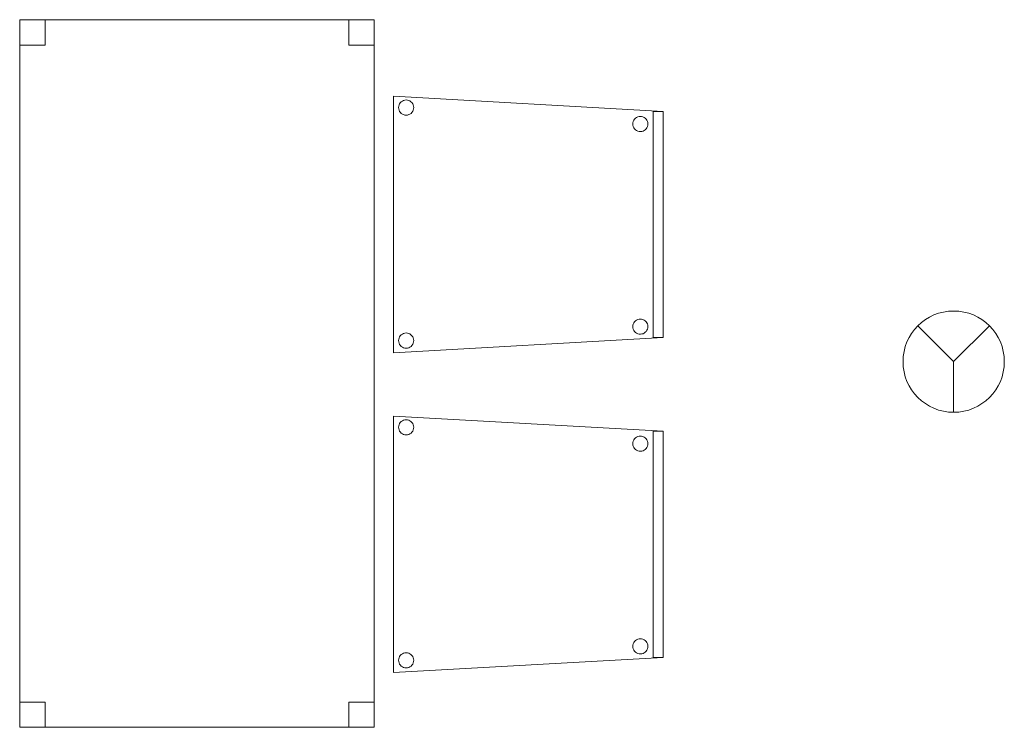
# Model space of a CAD drawing. Header units: metres. Extents: x 391.1 to 427.5, y 12.8 to 28.9.
# Tile 16 of 41: x 400.8 to 402.7, y 20.1 to 21.5. Entities that reach past the tile are written whole.
import ezdxf

# ---------------------------------------------------------------- set-up
doc = ezdxf.new("R2010")
doc.units = ezdxf.units.M
for name, color, linetype, lineweight in [('02_MOBILIARIO', 7, 'Continuous', 18), ('A-DETL-____-MBND', 7, 'Continuous', 18), ('A-DETL-GENF-OTLN', 7, 'Continuous', 18)]:
    doc.layers.add(name, color=color, linetype=linetype, lineweight=lineweight)

# ---------------------------------------------------------------- blocks, each defined once
blk = doc.blocks.new('Family - Cadira confident_PA-152156-03_PCI_P0A')
at = {"layer": 'A-DETL-____-MBND', "color": 253, "true_color": 0xaaaaaa}
for p, q in [((0, 0.5065), (0.5326, 0.4765)), ((0, 0), (0, 0.5065)), ((0.5326, 0.4765), (0, 0.5065)), ((0, 0.5065), (0, 0)), ((0.0102, 0.4842), (0.0104, 0.4868)), ((0.0104, 0.4868), (0.0102, 0.4842)), ((0.0104, 0.4868), (0.011, 0.4893)), ((0.011, 0.4893), (0.0104, 0.4868)), ((0.011, 0.4893), (0.0121, 0.4916)), ((0.0121, 0.4916), (0.011, 0.4893)), ((0.0121, 0.4916), (0.0136, 0.4938)), ((0.0136, 0.4938), (0.0121, 0.4916)), ((0.0136, 0.4938), (0.0154, 0.4956)), ((0.0154, 0.4956), (0.0136, 0.4938)), ((0.0154, 0.4956), (0.0176, 0.4971)), ((0.0176, 0.4971), (0.0154, 0.4956)), ((0.0176, 0.4971), (0.0199, 0.4982)), ((0.0199, 0.4982), (0.0176, 0.4971)), ((0.0199, 0.4982), (0.0224, 0.4989)), ((0.0224, 0.4989), (0.0199, 0.4982)), ((0.0224, 0.4989), (0.025, 0.4992)), ((0.025, 0.4992), (0.0224, 0.4989)), ((0.025, 0.4992), (0.0276, 0.4989)), ((0.0276, 0.4989), (0.025, 0.4992)), ((0.0276, 0.4989), (0.0301, 0.4983)), ((0.0301, 0.4983), (0.0276, 0.4989)), ((0.0301, 0.4983), (0.0325, 0.4972)), ((0.0325, 0.4972), (0.0301, 0.4983)), ((0.0325, 0.4972), (0.0346, 0.4957)), ((0.0346, 0.4957), (0.0325, 0.4972)), ((0.0346, 0.4957), (0.0365, 0.4939)), ((0.0365, 0.4939), (0.0346, 0.4957)), ((0.0365, 0.4939), (0.038, 0.4918)), ((0.038, 0.4918), (0.0365, 0.4939)), ((0.038, 0.4918), (0.0391, 0.4894)), ((0.0391, 0.4894), (0.038, 0.4918)), ((0.0391, 0.4894), (0.0398, 0.4869)), ((0.0398, 0.4869), (0.0391, 0.4894)), ((0.0398, 0.4869), (0.04, 0.4843)), ((0.04, 0.4843), (0.0398, 0.4869)), ((0.0104, 0.4816), (0.0102, 0.4842)), ((0.0102, 0.4842), (0.0104, 0.4816)), ((0.0111, 0.4791), (0.0104, 0.4816)), ((0.0104, 0.4816), (0.0111, 0.4791)), ((0.0122, 0.4767), (0.0111, 0.4791)), ((0.0111, 0.4791), (0.0122, 0.4767)), ((0.0137, 0.4746), (0.0122, 0.4767)), ((0.0122, 0.4767), (0.0137, 0.4746)), ((0.0155, 0.4727), (0.0137, 0.4746)), ((0.0137, 0.4746), (0.0155, 0.4727)), ((0.0177, 0.4713), (0.0155, 0.4727)), ((0.0155, 0.4727), (0.0177, 0.4713)), ((0.02, 0.4702), (0.0177, 0.4713)), ((0.0177, 0.4713), (0.02, 0.4702)), ((0.0226, 0.4695), (0.02, 0.4702)), ((0.02, 0.4702), (0.0226, 0.4695)), ((0.0252, 0.4693), (0.0226, 0.4695)), ((0.0226, 0.4695), (0.0252, 0.4693)), ((0.0278, 0.4695), (0.0252, 0.4693)), ((0.0252, 0.4693), (0.0278, 0.4695)), ((0.0303, 0.4702), (0.0278, 0.4695)), ((0.0278, 0.4695), (0.0303, 0.4702)), ((0.0326, 0.4713), (0.0303, 0.4702)), ((0.0303, 0.4702), (0.0326, 0.4713)), ((0.0347, 0.4728), (0.0326, 0.4713)), ((0.0326, 0.4713), (0.0347, 0.4728)), ((0.0366, 0.4747), (0.0347, 0.4728)), ((0.0347, 0.4728), (0.0366, 0.4747)), ((0.0381, 0.4768), (0.0366, 0.4747)), ((0.0366, 0.4747), (0.0381, 0.4768)), ((0.0392, 0.4792), (0.0381, 0.4768)), ((0.0381, 0.4768), (0.0392, 0.4792)), ((0.0398, 0.4817), (0.0392, 0.4792)), ((0.0392, 0.4792), (0.0398, 0.4817)), ((0.04, 0.4843), (0.0398, 0.4817)), ((0.0398, 0.4817), (0.04, 0.4843)), ((0.4823, 0.4659), (0.4848, 0.4666)), ((0.4848, 0.4666), (0.4823, 0.4659)), ((0.4848, 0.4666), (0.4874, 0.4668)), ((0.4874, 0.4668), (0.4848, 0.4666)), ((0.4874, 0.4668), (0.49, 0.4666)), ((0.49, 0.4666), (0.4874, 0.4668)), ((0.49, 0.4666), (0.4926, 0.4659)), ((0.4926, 0.4659), (0.49, 0.4666)), ((0.5126, 0.03), (0.5126, 0.4765)), ((0.5126, 0.4765), (0.5326, 0.4765)), ((0.5126, 0.4765), (0.5126, 0.03)), ((0.5326, 0.4765), (0.5126, 0.4765)), ((0.5326, 0.4765), (0.5326, 0.03)), ((0.5326, 0.03), (0.5326, 0.4765)), ((0.5326, 0.4765), (0.5326, 0.03)), ((0.5326, 0.03), (0.5326, 0.4765)), ((0.4726, 0.4518), (0.4728, 0.4544)), ((0.4728, 0.4544), (0.4726, 0.4518)), ((0.4728, 0.4492), (0.4726, 0.4518)), ((0.4726, 0.4518), (0.4728, 0.4492)), ((0.4728, 0.4544), (0.4734, 0.4569)), ((0.4734, 0.4569), (0.4728, 0.4544)), ((0.4735, 0.4467), (0.4728, 0.4492)), ((0.4728, 0.4492), (0.4735, 0.4467)), ((0.4734, 0.4569), (0.4745, 0.4593)), ((0.4745, 0.4593), (0.4734, 0.4569)), ((0.4745, 0.4593), (0.476, 0.4614)), ((0.476, 0.4614), (0.4745, 0.4593)), ((0.476, 0.4614), (0.4779, 0.4633)), ((0.4779, 0.4633), (0.476, 0.4614)), ((0.4779, 0.4633), (0.48, 0.4648)), ((0.48, 0.4648), (0.4779, 0.4633)), ((0.48, 0.4648), (0.4823, 0.4659)), ((0.4823, 0.4659), (0.48, 0.4648)), ((0.4926, 0.4659), (0.4949, 0.4648)), ((0.4949, 0.4648), (0.4926, 0.4659)), ((0.4949, 0.4648), (0.4971, 0.4633)), ((0.4971, 0.4633), (0.4949, 0.4648)), ((0.4971, 0.4633), (0.4989, 0.4615)), ((0.4989, 0.4615), (0.4971, 0.4633)), ((0.4989, 0.4615), (0.5004, 0.4594)), ((0.5004, 0.4594), (0.4989, 0.4615)), ((0.5004, 0.4594), (0.5015, 0.457)), ((0.5015, 0.457), (0.5004, 0.4594)), ((0.5015, 0.457), (0.5022, 0.4545)), ((0.5022, 0.4545), (0.5015, 0.457)), ((0.5022, 0.4493), (0.5016, 0.4468)), ((0.5016, 0.4468), (0.5022, 0.4493)), ((0.5022, 0.4545), (0.5024, 0.4519)), ((0.5024, 0.4519), (0.5022, 0.4545)), ((0.5024, 0.4519), (0.5022, 0.4493)), ((0.5022, 0.4493), (0.5024, 0.4519)), ((0.4746, 0.4443), (0.4735, 0.4467)), ((0.4735, 0.4467), (0.4746, 0.4443)), ((0.4761, 0.4422), (0.4746, 0.4443)), ((0.4746, 0.4443), (0.4761, 0.4422)), ((0.478, 0.4404), (0.4761, 0.4422)), ((0.4761, 0.4422), (0.478, 0.4404)), ((0.4801, 0.4389), (0.478, 0.4404)), ((0.478, 0.4404), (0.4801, 0.4389)), ((0.4825, 0.4378), (0.4801, 0.4389)), ((0.4801, 0.4389), (0.4825, 0.4378)), ((0.485, 0.4371), (0.4825, 0.4378)), ((0.4825, 0.4378), (0.485, 0.4371)), ((0.4876, 0.4369), (0.485, 0.4371)), ((0.485, 0.4371), (0.4876, 0.4369)), ((0.4902, 0.4372), (0.4876, 0.4369)), ((0.4876, 0.4369), (0.4902, 0.4372)), ((0.4927, 0.4378), (0.4902, 0.4372)), ((0.4902, 0.4372), (0.4927, 0.4378)), ((0.495, 0.439), (0.4927, 0.4378)), ((0.4927, 0.4378), (0.495, 0.439)), ((0.4972, 0.4405), (0.495, 0.439)), ((0.495, 0.439), (0.4972, 0.4405)), ((0.499, 0.4423), (0.4972, 0.4405)), ((0.4972, 0.4405), (0.499, 0.4423)), ((0.5005, 0.4445), (0.499, 0.4423)), ((0.499, 0.4423), (0.5005, 0.4445)), ((0.5016, 0.4468), (0.5005, 0.4445)), ((0.5005, 0.4445), (0.5016, 0.4468)), ((0.4734, 0.0569), (0.4745, 0.0593)), ((0.4745, 0.0593), (0.4734, 0.0569)), ((0.4745, 0.0593), (0.476, 0.0614)), ((0.476, 0.0614), (0.4745, 0.0593)), ((0.476, 0.0614), (0.4779, 0.0633)), ((0.4779, 0.0633), (0.476, 0.0614)), ((0.4779, 0.0633), (0.48, 0.0648)), ((0.48, 0.0648), (0.4779, 0.0633)), ((0.48, 0.0648), (0.4823, 0.0659)), ((0.4823, 0.0659), (0.48, 0.0648)), ((0.4823, 0.0659), (0.4848, 0.0666)), ((0.4848, 0.0666), (0.4823, 0.0659)), ((0.4848, 0.0666), (0.4874, 0.0668)), ((0.4874, 0.0668), (0.4848, 0.0666)), ((0.4874, 0.0668), (0.49, 0.0666)), ((0.49, 0.0666), (0.4874, 0.0668)), ((0.49, 0.0666), (0.4926, 0.0659)), ((0.4926, 0.0659), (0.49, 0.0666)), ((0.4926, 0.0659), (0.4949, 0.0648)), ((0.4949, 0.0648), (0.4926, 0.0659)), ((0.4949, 0.0648), (0.4971, 0.0633)), ((0.4971, 0.0633), (0.4949, 0.0648)), ((0.4971, 0.0633), (0.4989, 0.0615)), ((0.4989, 0.0615), (0.4971, 0.0633)), ((0.4989, 0.0615), (0.5004, 0.0594)), ((0.5004, 0.0594), (0.4989, 0.0615)), ((0.5004, 0.0594), (0.5015, 0.057)), ((0.5015, 0.057), (0.5004, 0.0594)), ((0.0199, 0.0382), (0.0224, 0.0389)), ((0.0224, 0.0389), (0.0199, 0.0382)), ((0.0224, 0.0389), (0.025, 0.0392)), ((0.025, 0.0392), (0.0224, 0.0389)), ((0.025, 0.0392), (0.0276, 0.0389)), ((0.0276, 0.0389), (0.025, 0.0392)), ((0.0276, 0.0389), (0.0301, 0.0383)), ((0.0301, 0.0383), (0.0276, 0.0389)), ((0.4726, 0.0518), (0.4728, 0.0544)), ((0.4728, 0.0544), (0.4726, 0.0518)), ((0.4728, 0.0492), (0.4726, 0.0518)), ((0.4726, 0.0518), (0.4728, 0.0492)), ((0.4728, 0.0544), (0.4734, 0.0569)), ((0.4734, 0.0569), (0.4728, 0.0544)), ((0.4735, 0.0467), (0.4728, 0.0492)), ((0.4728, 0.0492), (0.4735, 0.0467)), ((0.4746, 0.0443), (0.4735, 0.0467)), ((0.4735, 0.0467), (0.4746, 0.0443)), ((0.4761, 0.0422), (0.4746, 0.0443)), ((0.4746, 0.0443), (0.4761, 0.0422)), ((0.478, 0.0404), (0.4761, 0.0422)), ((0.4761, 0.0422), (0.478, 0.0404)), ((0.4801, 0.0389), (0.478, 0.0404)), ((0.478, 0.0404), (0.4801, 0.0389)), ((0.4825, 0.0378), (0.4801, 0.0389)), ((0.4801, 0.0389), (0.4825, 0.0378)), ((0.495, 0.039), (0.4927, 0.0378)), ((0.4927, 0.0378), (0.495, 0.039)), ((0.4972, 0.0405), (0.495, 0.039)), ((0.495, 0.039), (0.4972, 0.0405)), ((0.499, 0.0423), (0.4972, 0.0405)), ((0.4972, 0.0405), (0.499, 0.0423)), ((0.5005, 0.0445), (0.499, 0.0423)), ((0.499, 0.0423), (0.5005, 0.0445)), ((0.5016, 0.0468), (0.5005, 0.0445)), ((0.5005, 0.0445), (0.5016, 0.0468)), ((0.5015, 0.057), (0.5022, 0.0545)), ((0.5022, 0.0545), (0.5015, 0.057)), ((0.5022, 0.0493), (0.5016, 0.0468)), ((0.5016, 0.0468), (0.5022, 0.0493)), ((0.5022, 0.0545), (0.5024, 0.0519)), ((0.5024, 0.0519), (0.5022, 0.0545)), ((0.5024, 0.0519), (0.5022, 0.0493)), ((0.5022, 0.0493), (0.5024, 0.0519)), ((0.5326, 0.03), (0, 0)), ((0, 0), (0.5326, 0.03)), ((0.0102, 0.0242), (0.0104, 0.0268)), ((0.0104, 0.0268), (0.0102, 0.0242)), ((0.0104, 0.0216), (0.0102, 0.0242)), ((0.0102, 0.0242), (0.0104, 0.0216)), ((0.0104, 0.0268), (0.011, 0.0293)), ((0.011, 0.0293), (0.0104, 0.0268)), ((0.0111, 0.0191), (0.0104, 0.0216)), ((0.0104, 0.0216), (0.0111, 0.0191)), ((0.011, 0.0293), (0.0121, 0.0316)), ((0.0121, 0.0316), (0.011, 0.0293)), ((0.0121, 0.0316), (0.0136, 0.0338)), ((0.0136, 0.0338), (0.0121, 0.0316)), ((0.0136, 0.0338), (0.0154, 0.0356)), ((0.0154, 0.0356), (0.0136, 0.0338)), ((0.0154, 0.0356), (0.0176, 0.0371)), ((0.0176, 0.0371), (0.0154, 0.0356)), ((0.0176, 0.0371), (0.0199, 0.0382)), ((0.0199, 0.0382), (0.0176, 0.0371)), ((0.0301, 0.0383), (0.0325, 0.0372)), ((0.0325, 0.0372), (0.0301, 0.0383)), ((0.0325, 0.0372), (0.0346, 0.0357)), ((0.0346, 0.0357), (0.0325, 0.0372)), ((0.0346, 0.0357), (0.0365, 0.0339)), ((0.0365, 0.0339), (0.0346, 0.0357)), ((0.0365, 0.0339), (0.038, 0.0318)), ((0.038, 0.0318), (0.0365, 0.0339)), ((0.038, 0.0318), (0.0391, 0.0294)), ((0.0391, 0.0294), (0.038, 0.0318)), ((0.0391, 0.0294), (0.0398, 0.0269)), ((0.0398, 0.0269), (0.0391, 0.0294)), ((0.0398, 0.0217), (0.0392, 0.0192)), ((0.0392, 0.0192), (0.0398, 0.0217)), ((0.0398, 0.0269), (0.04, 0.0243)), ((0.04, 0.0243), (0.0398, 0.0269)), ((0.04, 0.0243), (0.0398, 0.0217)), ((0.0398, 0.0217), (0.04, 0.0243)), ((0.485, 0.0371), (0.4825, 0.0378)), ((0.4825, 0.0378), (0.485, 0.0371)), ((0.4876, 0.0369), (0.485, 0.0371)), ((0.485, 0.0371), (0.4876, 0.0369)), ((0.4902, 0.0372), (0.4876, 0.0369)), ((0.4876, 0.0369), (0.4902, 0.0372)), ((0.4927, 0.0378), (0.4902, 0.0372)), ((0.4902, 0.0372), (0.4927, 0.0378)), ((0.5326, 0.03), (0.5126, 0.03)), ((0.5126, 0.03), (0.5326, 0.03)), ((0.0122, 0.0167), (0.0111, 0.0191)), ((0.0111, 0.0191), (0.0122, 0.0167)), ((0.0137, 0.0146), (0.0122, 0.0167)), ((0.0122, 0.0167), (0.0137, 0.0146)), ((0.0155, 0.0127), (0.0137, 0.0146)), ((0.0137, 0.0146), (0.0155, 0.0127)), ((0.0177, 0.0113), (0.0155, 0.0127)), ((0.0155, 0.0127), (0.0177, 0.0113)), ((0.02, 0.0102), (0.0177, 0.0113)), ((0.0177, 0.0113), (0.02, 0.0102)), ((0.0226, 0.0095), (0.02, 0.0102)), ((0.02, 0.0102), (0.0226, 0.0095)), ((0.0252, 0.0093), (0.0226, 0.0095)), ((0.0226, 0.0095), (0.0252, 0.0093)), ((0.0278, 0.0095), (0.0252, 0.0093)), ((0.0252, 0.0093), (0.0278, 0.0095)), ((0.0303, 0.0102), (0.0278, 0.0095)), ((0.0278, 0.0095), (0.0303, 0.0102)), ((0.0326, 0.0113), (0.0303, 0.0102)), ((0.0303, 0.0102), (0.0326, 0.0113)), ((0.0347, 0.0128), (0.0326, 0.0113)), ((0.0326, 0.0113), (0.0347, 0.0128)), ((0.0366, 0.0147), (0.0347, 0.0128)), ((0.0347, 0.0128), (0.0366, 0.0147)), ((0.0381, 0.0168), (0.0366, 0.0147)), ((0.0366, 0.0147), (0.0381, 0.0168)), ((0.0392, 0.0192), (0.0381, 0.0168)), ((0.0381, 0.0168), (0.0392, 0.0192))]:
    blk.add_line(p, q, dxfattribs=at)
blk = doc.blocks.new('Family - Taula 140X80_PA-152236-03_PCI_P0A')
at = {"layer": 'A-DETL-____-MBND', "color": 253, "true_color": 0xaaaaaa}
for p, q in [((0, 1.3969), (0.05, 1.3969)), ((0, 1.3469), (0, 1.3969)), ((0.05, 1.3969), (0, 1.3969)), ((0, 1.3969), (0, 1.3469)), ((0, 1.3969), (0.7, 1.3969)), ((0, 0), (0, 1.3969)), ((0.7, 1.3969), (0, 1.3969)), ((0, 1.3969), (0, 0)), ((0.05, 1.3969), (0.05, 1.3469)), ((0.05, 1.3469), (0.05, 1.3969)), ((0.65, 1.3969), (0.7, 1.3969)), ((0.65, 1.3469), (0.65, 1.3969)), ((0.7, 1.3969), (0.65, 1.3969)), ((0.65, 1.3969), (0.65, 1.3469)), ((0.7, 1.3969), (0.7, 1.3469)), ((0.7, 1.3469), (0.7, 1.3969)), ((0.7, 1.3969), (0.7, 0)), ((0.7, 0), (0.7, 1.3969)), ((0.05, 1.3469), (0, 1.3469)), ((0, 1.3469), (0.05, 1.3469)), ((0.7, 1.3469), (0.65, 1.3469)), ((0.65, 1.3469), (0.7, 1.3469)), ((0, 0.05), (0.05, 0.05)), ((0, 0), (0, 0.05)), ((0.05, 0.05), (0, 0.05)), ((0, 0.05), (0, 0)), ((0.05, 0.05), (0.05, 0)), ((0.05, 0), (0.05, 0.05)), ((0.65, 0.05), (0.7, 0.05)), ((0.65, 0), (0.65, 0.05)), ((0.7, 0.05), (0.65, 0.05)), ((0.65, 0.05), (0.65, 0)), ((0.7, 0.05), (0.7, 0)), ((0.7, 0), (0.7, 0.05)), ((0.05, 0), (0, 0)), ((0, 0), (0.05, 0)), ((0.7, 0), (0, 0)), ((0, 0), (0.7, 0)), ((0.7, 0), (0.65, 0)), ((0.65, 0), (0.7, 0))]:
    blk.add_line(p, q, dxfattribs=at)
blk = doc.blocks.new('Family - Cadira confident_PA-152275-03_PCI_P0A')
at = {"layer": 'A-DETL-____-MBND', "color": 253, "true_color": 0xaaaaaa}
for p, q in [((0, 0.5065), (0.5326, 0.4765)), ((0, 0), (0, 0.5065)), ((0.5326, 0.4765), (0, 0.5065)), ((0, 0.5065), (0, 0)), ((0.0102, 0.4842), (0.0104, 0.4868)), ((0.0104, 0.4868), (0.0102, 0.4842)), ((0.0104, 0.4868), (0.011, 0.4893)), ((0.011, 0.4893), (0.0104, 0.4868)), ((0.011, 0.4893), (0.0121, 0.4916)), ((0.0121, 0.4916), (0.011, 0.4893)), ((0.0121, 0.4916), (0.0136, 0.4938)), ((0.0136, 0.4938), (0.0121, 0.4916)), ((0.0136, 0.4938), (0.0154, 0.4956)), ((0.0154, 0.4956), (0.0136, 0.4938)), ((0.0154, 0.4956), (0.0176, 0.4971)), ((0.0176, 0.4971), (0.0154, 0.4956)), ((0.0176, 0.4971), (0.0199, 0.4982)), ((0.0199, 0.4982), (0.0176, 0.4971)), ((0.0199, 0.4982), (0.0224, 0.4989)), ((0.0224, 0.4989), (0.0199, 0.4982)), ((0.0224, 0.4989), (0.025, 0.4992)), ((0.025, 0.4992), (0.0224, 0.4989)), ((0.025, 0.4992), (0.0276, 0.4989)), ((0.0276, 0.4989), (0.025, 0.4992)), ((0.0276, 0.4989), (0.0301, 0.4983)), ((0.0301, 0.4983), (0.0276, 0.4989)), ((0.0301, 0.4983), (0.0325, 0.4972)), ((0.0325, 0.4972), (0.0301, 0.4983)), ((0.0325, 0.4972), (0.0346, 0.4957)), ((0.0346, 0.4957), (0.0325, 0.4972)), ((0.0346, 0.4957), (0.0365, 0.4939)), ((0.0365, 0.4939), (0.0346, 0.4957)), ((0.0365, 0.4939), (0.038, 0.4918)), ((0.038, 0.4918), (0.0365, 0.4939)), ((0.038, 0.4918), (0.0391, 0.4894)), ((0.0391, 0.4894), (0.038, 0.4918)), ((0.0391, 0.4894), (0.0398, 0.4869)), ((0.0398, 0.4869), (0.0391, 0.4894)), ((0.0398, 0.4869), (0.04, 0.4843)), ((0.04, 0.4843), (0.0398, 0.4869)), ((0.0104, 0.4816), (0.0102, 0.4842)), ((0.0102, 0.4842), (0.0104, 0.4816)), ((0.0111, 0.4791), (0.0104, 0.4816)), ((0.0104, 0.4816), (0.0111, 0.4791)), ((0.0122, 0.4767), (0.0111, 0.4791)), ((0.0111, 0.4791), (0.0122, 0.4767)), ((0.0137, 0.4746), (0.0122, 0.4767)), ((0.0122, 0.4767), (0.0137, 0.4746)), ((0.0155, 0.4727), (0.0137, 0.4746)), ((0.0137, 0.4746), (0.0155, 0.4727)), ((0.0177, 0.4713), (0.0155, 0.4727)), ((0.0155, 0.4727), (0.0177, 0.4713)), ((0.02, 0.4702), (0.0177, 0.4713)), ((0.0177, 0.4713), (0.02, 0.4702)), ((0.0226, 0.4695), (0.02, 0.4702)), ((0.02, 0.4702), (0.0226, 0.4695)), ((0.0252, 0.4693), (0.0226, 0.4695)), ((0.0226, 0.4695), (0.0252, 0.4693)), ((0.0278, 0.4695), (0.0252, 0.4693)), ((0.0252, 0.4693), (0.0278, 0.4695)), ((0.0303, 0.4702), (0.0278, 0.4695)), ((0.0278, 0.4695), (0.0303, 0.4702)), ((0.0326, 0.4713), (0.0303, 0.4702)), ((0.0303, 0.4702), (0.0326, 0.4713)), ((0.0347, 0.4728), (0.0326, 0.4713)), ((0.0326, 0.4713), (0.0347, 0.4728)), ((0.0366, 0.4747), (0.0347, 0.4728)), ((0.0347, 0.4728), (0.0366, 0.4747)), ((0.0381, 0.4768), (0.0366, 0.4747)), ((0.0366, 0.4747), (0.0381, 0.4768)), ((0.0392, 0.4792), (0.0381, 0.4768)), ((0.0381, 0.4768), (0.0392, 0.4792)), ((0.0398, 0.4817), (0.0392, 0.4792)), ((0.0392, 0.4792), (0.0398, 0.4817)), ((0.04, 0.4843), (0.0398, 0.4817)), ((0.0398, 0.4817), (0.04, 0.4843)), ((0.4823, 0.4659), (0.4848, 0.4666)), ((0.4848, 0.4666), (0.4823, 0.4659)), ((0.4848, 0.4666), (0.4874, 0.4668)), ((0.4874, 0.4668), (0.4848, 0.4666)), ((0.4874, 0.4668), (0.49, 0.4666)), ((0.49, 0.4666), (0.4874, 0.4668)), ((0.49, 0.4666), (0.4926, 0.4659)), ((0.4926, 0.4659), (0.49, 0.4666)), ((0.5126, 0.03), (0.5126, 0.4765)), ((0.5126, 0.4765), (0.5326, 0.4765)), ((0.5126, 0.4765), (0.5126, 0.03)), ((0.5326, 0.4765), (0.5126, 0.4765)), ((0.5326, 0.4765), (0.5326, 0.03)), ((0.5326, 0.03), (0.5326, 0.4765)), ((0.5326, 0.4765), (0.5326, 0.03)), ((0.5326, 0.03), (0.5326, 0.4765)), ((0.4726, 0.4518), (0.4728, 0.4544)), ((0.4728, 0.4544), (0.4726, 0.4518)), ((0.4728, 0.4492), (0.4726, 0.4518)), ((0.4726, 0.4518), (0.4728, 0.4492)), ((0.4728, 0.4544), (0.4734, 0.4569)), ((0.4734, 0.4569), (0.4728, 0.4544)), ((0.4735, 0.4467), (0.4728, 0.4492)), ((0.4728, 0.4492), (0.4735, 0.4467)), ((0.4734, 0.4569), (0.4745, 0.4593)), ((0.4745, 0.4593), (0.4734, 0.4569)), ((0.4745, 0.4593), (0.476, 0.4614)), ((0.476, 0.4614), (0.4745, 0.4593)), ((0.476, 0.4614), (0.4779, 0.4633)), ((0.4779, 0.4633), (0.476, 0.4614)), ((0.4779, 0.4633), (0.48, 0.4648)), ((0.48, 0.4648), (0.4779, 0.4633)), ((0.48, 0.4648), (0.4823, 0.4659)), ((0.4823, 0.4659), (0.48, 0.4648)), ((0.4926, 0.4659), (0.4949, 0.4648)), ((0.4949, 0.4648), (0.4926, 0.4659)), ((0.4949, 0.4648), (0.4971, 0.4633)), ((0.4971, 0.4633), (0.4949, 0.4648)), ((0.4971, 0.4633), (0.4989, 0.4615)), ((0.4989, 0.4615), (0.4971, 0.4633)), ((0.4989, 0.4615), (0.5004, 0.4594)), ((0.5004, 0.4594), (0.4989, 0.4615)), ((0.5004, 0.4594), (0.5015, 0.457)), ((0.5015, 0.457), (0.5004, 0.4594)), ((0.5015, 0.457), (0.5022, 0.4545)), ((0.5022, 0.4545), (0.5015, 0.457)), ((0.5022, 0.4493), (0.5016, 0.4468)), ((0.5016, 0.4468), (0.5022, 0.4493)), ((0.5022, 0.4545), (0.5024, 0.4519)), ((0.5024, 0.4519), (0.5022, 0.4545)), ((0.5024, 0.4519), (0.5022, 0.4493)), ((0.5022, 0.4493), (0.5024, 0.4519)), ((0.4746, 0.4443), (0.4735, 0.4467)), ((0.4735, 0.4467), (0.4746, 0.4443)), ((0.4761, 0.4422), (0.4746, 0.4443)), ((0.4746, 0.4443), (0.4761, 0.4422)), ((0.478, 0.4404), (0.4761, 0.4422)), ((0.4761, 0.4422), (0.478, 0.4404)), ((0.4801, 0.4389), (0.478, 0.4404)), ((0.478, 0.4404), (0.4801, 0.4389)), ((0.4825, 0.4378), (0.4801, 0.4389)), ((0.4801, 0.4389), (0.4825, 0.4378)), ((0.485, 0.4371), (0.4825, 0.4378)), ((0.4825, 0.4378), (0.485, 0.4371)), ((0.4876, 0.4369), (0.485, 0.4371)), ((0.485, 0.4371), (0.4876, 0.4369)), ((0.4902, 0.4372), (0.4876, 0.4369)), ((0.4876, 0.4369), (0.4902, 0.4372)), ((0.4927, 0.4378), (0.4902, 0.4372)), ((0.4902, 0.4372), (0.4927, 0.4378)), ((0.495, 0.439), (0.4927, 0.4378)), ((0.4927, 0.4378), (0.495, 0.439)), ((0.4972, 0.4405), (0.495, 0.439)), ((0.495, 0.439), (0.4972, 0.4405)), ((0.499, 0.4423), (0.4972, 0.4405)), ((0.4972, 0.4405), (0.499, 0.4423)), ((0.5005, 0.4445), (0.499, 0.4423)), ((0.499, 0.4423), (0.5005, 0.4445)), ((0.5016, 0.4468), (0.5005, 0.4445)), ((0.5005, 0.4445), (0.5016, 0.4468)), ((0.4734, 0.0569), (0.4745, 0.0593)), ((0.4745, 0.0593), (0.4734, 0.0569)), ((0.4745, 0.0593), (0.476, 0.0614)), ((0.476, 0.0614), (0.4745, 0.0593)), ((0.476, 0.0614), (0.4779, 0.0633)), ((0.4779, 0.0633), (0.476, 0.0614)), ((0.4779, 0.0633), (0.48, 0.0648)), ((0.48, 0.0648), (0.4779, 0.0633)), ((0.48, 0.0648), (0.4823, 0.0659)), ((0.4823, 0.0659), (0.48, 0.0648)), ((0.4823, 0.0659), (0.4848, 0.0666)), ((0.4848, 0.0666), (0.4823, 0.0659)), ((0.4848, 0.0666), (0.4874, 0.0668)), ((0.4874, 0.0668), (0.4848, 0.0666)), ((0.4874, 0.0668), (0.49, 0.0666)), ((0.49, 0.0666), (0.4874, 0.0668)), ((0.49, 0.0666), (0.4926, 0.0659)), ((0.4926, 0.0659), (0.49, 0.0666)), ((0.4926, 0.0659), (0.4949, 0.0648)), ((0.4949, 0.0648), (0.4926, 0.0659)), ((0.4949, 0.0648), (0.4971, 0.0633)), ((0.4971, 0.0633), (0.4949, 0.0648)), ((0.4971, 0.0633), (0.4989, 0.0615)), ((0.4989, 0.0615), (0.4971, 0.0633)), ((0.4989, 0.0615), (0.5004, 0.0594)), ((0.5004, 0.0594), (0.4989, 0.0615)), ((0.5004, 0.0594), (0.5015, 0.057)), ((0.5015, 0.057), (0.5004, 0.0594)), ((0.0199, 0.0382), (0.0224, 0.0389)), ((0.0224, 0.0389), (0.0199, 0.0382)), ((0.0224, 0.0389), (0.025, 0.0392)), ((0.025, 0.0392), (0.0224, 0.0389)), ((0.025, 0.0392), (0.0276, 0.0389)), ((0.0276, 0.0389), (0.025, 0.0392)), ((0.0276, 0.0389), (0.0301, 0.0383)), ((0.0301, 0.0383), (0.0276, 0.0389)), ((0.4726, 0.0518), (0.4728, 0.0544)), ((0.4728, 0.0544), (0.4726, 0.0518)), ((0.4728, 0.0492), (0.4726, 0.0518)), ((0.4726, 0.0518), (0.4728, 0.0492)), ((0.4728, 0.0544), (0.4734, 0.0569)), ((0.4734, 0.0569), (0.4728, 0.0544)), ((0.4735, 0.0467), (0.4728, 0.0492)), ((0.4728, 0.0492), (0.4735, 0.0467)), ((0.4746, 0.0443), (0.4735, 0.0467)), ((0.4735, 0.0467), (0.4746, 0.0443)), ((0.4761, 0.0422), (0.4746, 0.0443)), ((0.4746, 0.0443), (0.4761, 0.0422)), ((0.478, 0.0404), (0.4761, 0.0422)), ((0.4761, 0.0422), (0.478, 0.0404)), ((0.4801, 0.0389), (0.478, 0.0404)), ((0.478, 0.0404), (0.4801, 0.0389)), ((0.4825, 0.0378), (0.4801, 0.0389)), ((0.4801, 0.0389), (0.4825, 0.0378)), ((0.495, 0.039), (0.4927, 0.0378)), ((0.4927, 0.0378), (0.495, 0.039)), ((0.4972, 0.0405), (0.495, 0.039)), ((0.495, 0.039), (0.4972, 0.0405)), ((0.499, 0.0423), (0.4972, 0.0405)), ((0.4972, 0.0405), (0.499, 0.0423)), ((0.5005, 0.0445), (0.499, 0.0423)), ((0.499, 0.0423), (0.5005, 0.0445)), ((0.5016, 0.0468), (0.5005, 0.0445)), ((0.5005, 0.0445), (0.5016, 0.0468)), ((0.5015, 0.057), (0.5022, 0.0545)), ((0.5022, 0.0545), (0.5015, 0.057)), ((0.5022, 0.0493), (0.5016, 0.0468)), ((0.5016, 0.0468), (0.5022, 0.0493)), ((0.5022, 0.0545), (0.5024, 0.0519)), ((0.5024, 0.0519), (0.5022, 0.0545)), ((0.5024, 0.0519), (0.5022, 0.0493)), ((0.5022, 0.0493), (0.5024, 0.0519)), ((0.5326, 0.03), (0, 0)), ((0, 0), (0.5326, 0.03)), ((0.0102, 0.0242), (0.0104, 0.0268)), ((0.0104, 0.0268), (0.0102, 0.0242)), ((0.0104, 0.0216), (0.0102, 0.0242)), ((0.0102, 0.0242), (0.0104, 0.0216)), ((0.0104, 0.0268), (0.011, 0.0293)), ((0.011, 0.0293), (0.0104, 0.0268)), ((0.0111, 0.0191), (0.0104, 0.0216)), ((0.0104, 0.0216), (0.0111, 0.0191)), ((0.011, 0.0293), (0.0121, 0.0316)), ((0.0121, 0.0316), (0.011, 0.0293)), ((0.0121, 0.0316), (0.0136, 0.0338)), ((0.0136, 0.0338), (0.0121, 0.0316)), ((0.0136, 0.0338), (0.0154, 0.0356)), ((0.0154, 0.0356), (0.0136, 0.0338)), ((0.0154, 0.0356), (0.0176, 0.0371)), ((0.0176, 0.0371), (0.0154, 0.0356)), ((0.0176, 0.0371), (0.0199, 0.0382)), ((0.0199, 0.0382), (0.0176, 0.0371)), ((0.0301, 0.0383), (0.0325, 0.0372)), ((0.0325, 0.0372), (0.0301, 0.0383)), ((0.0325, 0.0372), (0.0346, 0.0357)), ((0.0346, 0.0357), (0.0325, 0.0372)), ((0.0346, 0.0357), (0.0365, 0.0339)), ((0.0365, 0.0339), (0.0346, 0.0357)), ((0.0365, 0.0339), (0.038, 0.0318)), ((0.038, 0.0318), (0.0365, 0.0339)), ((0.038, 0.0318), (0.0391, 0.0294)), ((0.0391, 0.0294), (0.038, 0.0318)), ((0.0391, 0.0294), (0.0398, 0.0269)), ((0.0398, 0.0269), (0.0391, 0.0294)), ((0.0398, 0.0217), (0.0392, 0.0192)), ((0.0392, 0.0192), (0.0398, 0.0217)), ((0.0398, 0.0269), (0.04, 0.0243)), ((0.04, 0.0243), (0.0398, 0.0269)), ((0.04, 0.0243), (0.0398, 0.0217)), ((0.0398, 0.0217), (0.04, 0.0243)), ((0.485, 0.0371), (0.4825, 0.0378)), ((0.4825, 0.0378), (0.485, 0.0371)), ((0.4876, 0.0369), (0.485, 0.0371)), ((0.485, 0.0371), (0.4876, 0.0369)), ((0.4902, 0.0372), (0.4876, 0.0369)), ((0.4876, 0.0369), (0.4902, 0.0372)), ((0.4927, 0.0378), (0.4902, 0.0372)), ((0.4902, 0.0372), (0.4927, 0.0378)), ((0.5326, 0.03), (0.5126, 0.03)), ((0.5126, 0.03), (0.5326, 0.03)), ((0.0122, 0.0167), (0.0111, 0.0191)), ((0.0111, 0.0191), (0.0122, 0.0167)), ((0.0137, 0.0146), (0.0122, 0.0167)), ((0.0122, 0.0167), (0.0137, 0.0146)), ((0.0155, 0.0127), (0.0137, 0.0146)), ((0.0137, 0.0146), (0.0155, 0.0127)), ((0.0177, 0.0113), (0.0155, 0.0127)), ((0.0155, 0.0127), (0.0177, 0.0113)), ((0.02, 0.0102), (0.0177, 0.0113)), ((0.0177, 0.0113), (0.02, 0.0102)), ((0.0226, 0.0095), (0.02, 0.0102)), ((0.02, 0.0102), (0.0226, 0.0095)), ((0.0252, 0.0093), (0.0226, 0.0095)), ((0.0226, 0.0095), (0.0252, 0.0093)), ((0.0278, 0.0095), (0.0252, 0.0093)), ((0.0252, 0.0093), (0.0278, 0.0095)), ((0.0303, 0.0102), (0.0278, 0.0095)), ((0.0278, 0.0095), (0.0303, 0.0102)), ((0.0326, 0.0113), (0.0303, 0.0102)), ((0.0303, 0.0102), (0.0326, 0.0113)), ((0.0347, 0.0128), (0.0326, 0.0113)), ((0.0326, 0.0113), (0.0347, 0.0128)), ((0.0366, 0.0147), (0.0347, 0.0128)), ((0.0347, 0.0128), (0.0366, 0.0147)), ((0.0381, 0.0168), (0.0366, 0.0147)), ((0.0366, 0.0147), (0.0381, 0.0168)), ((0.0392, 0.0192), (0.0381, 0.0168)), ((0.0381, 0.0168), (0.0392, 0.0192))]:
    blk.add_line(p, q, dxfattribs=at)
blk = doc.blocks.new('LONDR55-XX_ZZ-ARQ-CAA-M3D-Londres55_ifc-1-03_PCI_P0A')
at = {"layer": '02_MOBILIARIO', "color": 253, "lineweight": 18, "true_color": 0xaaaaaa}
for name, p in [('Family - Taula 140X80_PA-152236-03_PCI_P0A', (400.8019, 20.1226)), ('Family - Cadira confident_PA-152156-03_PCI_P0A', (401.5397, 20.8619)), ('Family - Cadira confident_PA-152275-03_PCI_P0A', (401.5397, 20.2307))]:
    blk.add_blockref(name, p, dxfattribs=at)
blk = doc.blocks.new('ZYR_12_01_08 Detectors - 01 Detector Òptic-539619-03_PCI_P0A')
at = {"layer": 'A-DETL-GENF-OTLN', "color": 1, "true_color": 0xff0000}
for q in [(-0.0707, 0.0707), (0.0707, 0.0707), (0, -0.1)]:
    blk.add_line((0, 0), q, dxfattribs=at)
blk.add_circle((0, 0), 0.1, dxfattribs=at)

msp = doc.modelspace()

# ---------------------------------------------------------------- block references
at = {"lineweight": 5}
msp.add_blockref('LONDR55-XX_ZZ-ARQ-CAA-M3D-Londres55_ifc-1-03_PCI_P0A', (0, 0), dxfattribs=at)
at = {"layer": 'A-DETL-GENF-OTLN', "color": 1, "true_color": 0xff0000}
msp.add_blockref('ZYR_12_01_08 Detectors - 01 Detector Òptic-539619-03_PCI_P0A', (402.6456, 20.8445), dxfattribs=at)

doc.saveas('drawing.dxf')
